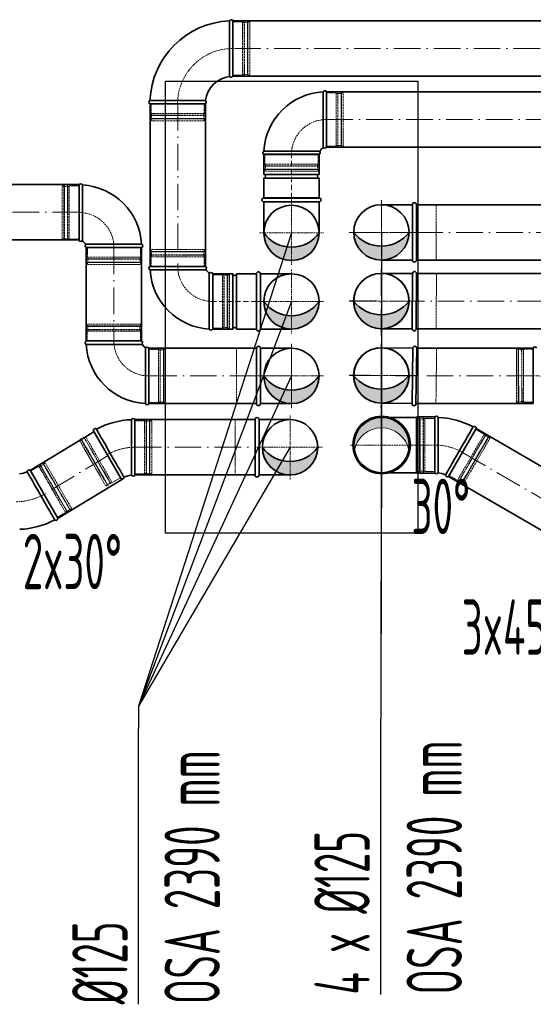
# Model space of a CAD drawing. Header units: millimetres. Extents: x -118717 to 8962, y 22910 to 145283.
# Tile 137 of 193: x -47456 to -46295, y 68193 to 70416. Entities that reach past the tile are written whole.
import ezdxf

# ---------------------------------------------------------------- set-up
doc = ezdxf.new("R2010")
doc.units = ezdxf.units.MM
for name, pattern in [('ACAD_ISO02W100', [15, 12, -3]), ('ACAD_ISO10W100', [18, 12, -3, 0, -3]), ('phl_thick', [0])]:
    doc.linetypes.add(name, pattern=pattern)
for name, color, linetype, lineweight in [('VZT_01 SUP (PŘÍVOD) - OBRYS', 5, 'Continuous', 35), ('VZT_02 SUP (PŘÍVOD) - OSA', 5, 'ACAD_ISO10W100', 5), ('VZT_05 ETA (ODVOD) - OBRYS', 6, 'Continuous', 35), ('VZT_06 ETA (ODVOD) - OSA', 6, 'ACAD_ISO10W100', 5), ('VZT_60_KOTY - DIMENZE', 7, 'Continuous', 5)]:
    doc.layers.add(name, color=color, linetype=linetype, lineweight=lineweight)
doc.layers.add('VZT_03 SUP (PŘÍVOD) - NETISK', color=8, linetype='ACAD_ISO02W100', lineweight=5, plot=False)
doc.layers.add('VZT_07 ETA (ODVOD) - NETISK', color=8, linetype='ACAD_ISO02W100', lineweight=5, plot=False)
doc.styles.add('EVORA_125', font='isocp.shx', dxfattribs={"width": 0.6, "height": 125})

msp = doc.modelspace()

# ---------------------------------------------------------------- hatches: boundary and pattern name
at = {"layer": 'VZT_01 SUP (PŘÍVOD) - OBRYS'}
h = msp.add_hatch(color=256, dxfattribs=at)
h.dxf.hatch_style = 1
h.paths.add_polyline_path([(-46779.1, 69934.7, -0.242708), (-46841.6, 69902.4), (-46841.6, 69872.2, 0.414214)])
h.paths.add_polyline_path([(-46841.6, 69872.2), (-46841.6, 69902.4, -0.242708), (-46904.1, 69934.7, 0.414214)])
h = msp.add_hatch(color=256, dxfattribs=at)
h.dxf.hatch_style = 1
h.paths.add_polyline_path([(-46575.9, 69935.7, -0.233094), (-46638.1, 69904.7), (-46638.1, 69873.2, 0.412533)])
h.paths.add_polyline_path([(-46638.4, 69873.2, 0.001435), (-46638.1, 69873.2), (-46638.1, 69904.7, -0.235167), (-46700.9, 69935.7, 0.414214)])
at = {"layer": 'VZT_01 SUP (PŘÍVOD) - OBRYS', "lineweight": 5}
h = msp.add_hatch(color=256, dxfattribs=at)
h.dxf.hatch_style = 1
h.paths.add_polyline_path([(-46638, 69518.2, 0.470601), (-46699.4, 69444, -0.82717), (-46576.6, 69444, 0.470601)])
at = {"layer": 'VZT_01 SUP (PŘÍVOD) - OBRYS'}
h = msp.add_hatch(color=256, dxfattribs=at)
h.dxf.hatch_style = 1
h.paths.add_polyline_path([(-46782.3, 69450.6, -0.242708), (-46844.8, 69418.4), (-46844.8, 69388.1, 0.414214)])
h.paths.add_polyline_path([(-46844.8, 69388.1), (-46844.8, 69418.4, -0.242708), (-46907.3, 69450.6, 0.414214)])
at = {"layer": 'VZT_05 ETA (ODVOD) - OBRYS'}
h = msp.add_hatch(color=256, dxfattribs=at)
h.dxf.hatch_style = 1
h.paths.add_polyline_path([(-46904.1, 69779.8, 0.242708), (-46841.6, 69747.6), (-46841.6, 69717.3, -0.414214)])
h.paths.add_polyline_path([(-46841.6, 69717.3), (-46841.6, 69747.6, 0.242708), (-46779.1, 69779.8, -0.414214)])
h = msp.add_hatch(color=256, dxfattribs=at)
h.dxf.hatch_style = 1
h.paths.add_polyline_path([(-46576.1, 69780.8, -0.233094), (-46638.3, 69749.9), (-46638.3, 69718.4, 0.412533)])
h.paths.add_polyline_path([(-46638.6, 69718.3, 0.001435), (-46638.3, 69718.4), (-46638.3, 69749.9, -0.235167), (-46701.1, 69780.8, 0.414214)])
h = msp.add_hatch(color=256, dxfattribs=at)
h.dxf.hatch_style = 1
h.paths.add_polyline_path([(-46904.1, 69611.6, 0.242708), (-46841.6, 69579.4), (-46841.6, 69549.1, -0.414214)])
h.paths.add_polyline_path([(-46841.6, 69549.1), (-46841.6, 69579.4, 0.242708), (-46779.1, 69611.6, -0.414214)])
h = msp.add_hatch(color=256, dxfattribs=at)
h.dxf.hatch_style = 1
h.paths.add_polyline_path([(-46576.3, 69612.7, -0.233094), (-46638.5, 69581.7), (-46638.5, 69550.2, 0.412533)])
h.paths.add_polyline_path([(-46638.8, 69550.2, 0.001435), (-46638.5, 69550.2), (-46638.5, 69581.7, -0.235167), (-46701.3, 69612.7, 0.414214)])

# ---------------------------------------------------------------- linework, layer by layer
for p, q in [((-47126, 70277), (-46556, 70277)), ((-47126, 69257), (-47126, 70277)), ((-46556, 70277), (-46556, 69257)), ((-46556, 69257), (-47126, 69257))]:
    msp.add_line(p, q)
at = {"layer": 'VZT_01 SUP (PŘÍVOD) - OBRYS'}
for p, q in [((-46770.3, 70128.1), (-46770.3, 70253.1)), ((-46762.6, 70128.1), (-46762.6, 70253.1)), ((-46779.1, 70119.3), (-46904.1, 70119.3)), ((-46779.1, 70112), (-46904.1, 70112)), ((-46904.1, 70066.5), (-46904.1, 70112)), ((-46779.1, 70111.6), (-46904.1, 70111.6)), ((-46779.1, 70066.5), (-46779.1, 70112)), ((-46779.1, 70066.5), (-46904.1, 70066.5)), ((-46779.1, 70058.5), (-46904.1, 70058.5)), ((-46904.1, 70013), (-46904.1, 70058.5)), ((-46779.1, 70013), (-46779.1, 70058.5)), ((-46779.1, 70013), (-46904.1, 70013)), ((-47195.4, 69388.1), (-47195.4, 69513.1)), ((-46559, 69518.2), (-46620.1, 69518.2)), ((-46559, 69518.2), (-46559, 69393.2)), ((-46518, 69519.2), (-46558, 69519.2)), ((-46518, 69519.2), (-46518, 69392.2)), ((-46518, 69393.2), (-46518, 69518.2)), ((-47289.2, 69488), (-47226.7, 69379.7)), ((-46424.3, 69493.1), (-46486.8, 69384.9)), ((-47369.6, 69290.3), (-47432.1, 69398.6)), ((-46620.1, 69393.2), (-46559, 69393.2)), ((-46518, 69392.2), (-46558, 69392.2))]:
    msp.add_line(p, q, dxfattribs=at)
for points in [[(-45765.8, 70253.1), (-46762.6, 70253.1)], [(-45765.8, 70128.1), (-46762.6, 70128.1)], [(-46904.1, 70013.7), (-46779.1, 70013.7)], [(-46904.1, 70004.7), (-46779.1, 70004.7)], [(-46904.1, 70004.7), (-46904.1, 69934.7)], [(-46779.1, 70004.7), (-46779.1, 69934.7)], [(-46568.4, 69998.2), (-46638.4, 69998.2)], [(-46568.4, 69998.2), (-46568.4, 69873.2)], [(-45863.8, 69998.2), (-46559.4, 69998.2)], [(-46559.4, 69998.2), (-46559.4, 69873.2)], [(-46568.4, 69873.2), (-46638.4, 69873.2)], [(-45863.8, 69873.2), (-46559.4, 69873.2)], [(-46923.8, 69513.1), (-47195.4, 69513.1)], [(-46923.8, 69388.1), (-46923.8, 69513.1)], [(-46914.8, 69388.1), (-46914.8, 69513.1)], [(-46914.8, 69513.1), (-46844.8, 69513.1)], [(-46199.1, 69362.3), (-46424.1, 69493)], [(-47433.7, 69397.6), (-47287.9, 69485.8)], [(-47369, 69290.7), (-47223.2, 69378.9)], [(-46923.8, 69388.1), (-47195.4, 69388.1)], [(-46914.8, 69388.1), (-46844.8, 69388.1)], [(-46261.9, 69254.2), (-46486.9, 69384.9)]]:
    msp.add_lwpolyline(points, dxfattribs=at)
for centre, radius in [((-46638.4, 69935.7), 62.5), ((-46638, 69455.7), 65), ((-46638, 69455.7), 62.5)]:
    msp.add_circle(centre, radius, dxfattribs=at)
for centre, radius, start, end in [((-46762.6, 70111.6), 141.5, 93.1369, 176.8631), ((-46766.4, 70251.5), 4.17, 23.4678, 159.6691), ((-46902.4, 70115.5), 4.17, 110.3309, 246.5322), ((-46780.8, 70115.5), 4.17, 293.4678, 66.5322), ((-46762.6, 70111.6), 16.5, 113.8093, 156.1907), ((-46766.4, 70129.8), 4.17, 203.4678, 336.5322), ((-46904.1, 70062.5), 4, 270, 90), ((-46779.1, 70062.5), 4, 90, 270), ((-46904.1, 70009.2), 4.5, 90, 270), ((-46779.1, 70009.2), 4.5, 270, 90), ((-46563.9, 69998.2), 4.5, 0, 180), ((-46841.6, 69934.7), 62.5, 0, 180), ((-46638.4, 69935.7), 62.5, 90, 270), ((-46638.4, 69935.7), 62.5, 270, 90), ((-46841.6, 69979.1), 76.7, 215.4307, 324.5693), ((-46841.6, 69934.7), 62.5, 180, 0), ((-46638.4, 69983.3), 78.6, 217.2907, 322.7093), ((-46563.9, 69873.2), 4.5, 180, 0), ((-47195.4, 69325.6), 187.5, 92.3607, 117.6393), ((-47199.2, 69511.4), 4.17, 23.4678, 158.8928), ((-46919.3, 69513.1), 4.5, 0, 180), ((-46844.8, 69450.6), 62.5, 90, 270), ((-46844.8, 69450.6), 62.5, 270, 90), ((-46558, 69518.2), 1, 90, 180), ((-46514.2, 69516.6), 4.17, 21.1072, 156.5322), ((-46518, 69330.7), 187.5, 62.3607, 87.6393), ((-47285, 69488.5), 4.17, 51.1072, 186.5322), ((-46428.4, 69493.6), 4.17, 353.4678, 128.8928), ((-46844.8, 69495.1), 76.7, 215.4307, 324.5693), ((-47434.6, 69395.2), 4.17, 53.4678, 179.7019), ((-47463.3, 69452.7), 62.5, 276.8302, 293.1698), ((-47224.2, 69383.1), 4.17, 233.4678, 359.7019), ((-47195.4, 69325.6), 62.5, 96.8302, 113.1698), ((-47199.2, 69389.8), 4.17, 210.2981, 336.5322), ((-46919.3, 69388.1), 4.5, 180, 0), ((-46558, 69393.2), 1, 180, 270), ((-46514.2, 69394.9), 4.17, 203.4678, 329.7019), ((-46518, 69330.7), 62.5, 66.8302, 83.1698), ((-46489.3, 69388.2), 4.17, 180.2981, 306.5322), ((-47373.7, 69289.8), 4.17, 231.1072, 6.5322), ((-47463.3, 69452.7), 187.5, 272.3607, 297.6393)]:
    msp.add_arc(centre, radius, start, end, dxfattribs=at)
at = {"layer": 'VZT_01 SUP (PŘÍVOD) - OBRYS', "lineweight": 5}
msp.add_arc((-46638, 69432.3), 62.5, 10.8069, 169.1931, dxfattribs=at)
at = {"layer": 'VZT_01 SUP (PŘÍVOD) - OBRYS'}
for points, knots in [([(-47202.8, 69387.7), (-47202.8, 69387.7), (-47202.9, 69389.1), (-47202.9, 69394.7), (-47202.9, 69399), (-47203, 69410.1), (-47203, 69416.8), (-47203, 69431.6), (-47203.1, 69439.7), (-47203.1, 69456), (-47203.1, 69464.2), (-47203.1, 69479.5), (-47203.1, 69486.5), (-47203.1, 69498.6), (-47203.1, 69503.5), (-47203.1, 69508.9), (-47203.1, 69510.4), (-47203.1, 69512.4), (-47203.1, 69513), (-47203.1, 69513)], [197.169832, 197.169832, 197.169832, 197.169832, 219.953018, 219.953018, 244.236959, 244.236959, 268.720867, 268.720867, 293.267785, 293.267785, 317.778333, 317.778333, 342.238473, 342.238473, 366.661909, 366.661909, 380.474614, 380.474614, 394.287036, 394.287036, 394.287036, 394.287036]), ([(-46510.6, 69392.8), (-46510.6, 69392.8), (-46510.6, 69394.2), (-46510.5, 69399.8), (-46510.5, 69404.1), (-46510.5, 69415.2), (-46510.4, 69421.9), (-46510.4, 69436.8), (-46510.4, 69444.8), (-46510.4, 69461.1), (-46510.4, 69469.3), (-46510.3, 69484.6), (-46510.3, 69491.7), (-46510.3, 69503.7), (-46510.3, 69508.6), (-46510.3, 69514), (-46510.3, 69515.6), (-46510.3, 69517.6), (-46510.3, 69518.1), (-46510.3, 69518.1)], [197.169832, 197.169832, 197.169832, 197.169832, 219.953018, 219.953018, 244.236959, 244.236959, 268.720867, 268.720867, 293.267785, 293.267785, 317.778333, 317.778333, 342.238473, 342.238473, 366.661909, 366.661909, 380.474614, 380.474614, 394.287036, 394.287036, 394.287036, 394.287036]), ([(-47282.4, 69491.7), (-47282.4, 69491.7), (-47281.6, 69490.3), (-47278.5, 69485), (-47276.3, 69481.1), (-47270.5, 69471.2), (-47267.2, 69465.3), (-47259.7, 69452.3), (-47255.7, 69445.3), (-47247.5, 69431.2), (-47243.5, 69424.1), (-47235.9, 69410.9), (-47232.5, 69404.9), (-47226.6, 69394.7), (-47224.2, 69390.5), (-47221, 69384.8), (-47220.1, 69383.3), (-47220, 69383.1), (-47220, 69383.1), (-47220, 69383.1)], [0, 0, 0, 0, 24.396142, 24.396142, 48.799904, 48.799904, 73.223471, 73.223471, 97.679293, 97.679293, 122.177651, 122.177651, 146.719707, 146.719707, 171.27206, 171.27206, 195.711875, 195.711875, 197.169845, 197.169845, 197.169845, 197.169845]), ([(-46431, 69496.8), (-46431, 69496.8), (-46431.8, 69495.5), (-46434.9, 69490.1), (-46437.2, 69486.2), (-46442.9, 69476.3), (-46446.3, 69470.4), (-46453.8, 69457.4), (-46457.8, 69450.4), (-46465.9, 69436.3), (-46470, 69429.3), (-46477.5, 69416.1), (-46481, 69410), (-46486.9, 69399.8), (-46489.2, 69395.7), (-46492.5, 69389.9), (-46493.3, 69388.4), (-46493.4, 69388.2), (-46493.4, 69388.2), (-46493.4, 69388.2)], [0, 0, 0, 0, 24.396142, 24.396142, 48.799904, 48.799904, 73.223471, 73.223471, 97.679293, 97.679293, 122.177651, 122.177651, 146.719707, 146.719707, 171.27206, 171.27206, 195.711875, 195.711875, 197.169845, 197.169845, 197.169845, 197.169845]), ([(-47376.3, 69286.6), (-47376.3, 69286.6), (-47377.1, 69288), (-47380.2, 69293.3), (-47382.5, 69297.2), (-47388.2, 69307.2), (-47391.6, 69313), (-47399.1, 69326), (-47403.1, 69333), (-47411.2, 69347.2), (-47415.3, 69354.2), (-47422.8, 69367.4), (-47426.3, 69373.4), (-47432.1, 69383.7), (-47434.5, 69387.8), (-47437.7, 69393.5), (-47438.6, 69395.1), (-47438.7, 69395.2), (-47438.7, 69395.2), (-47438.7, 69395.2)], [0, 0, 0, 0, 24.396142, 24.396142, 48.799904, 48.799904, 73.223471, 73.223471, 97.679293, 97.679293, 122.177651, 122.177651, 146.719707, 146.719707, 171.27206, 171.27206, 195.711875, 195.711875, 197.169845, 197.169845, 197.169845, 197.169845])]:
    msp.add_open_spline(points, degree=3, knots=knots, dxfattribs=at)
at = {"layer": 'VZT_02 SUP (PŘÍVOD) - OSA', "ltscale": 0.3}
for p in [(-46638, 69525.7), (-46708, 69455.7), (-46638, 69385.7), (-46518, 69455.7)]:
    msp.add_line(p, (-46638, 69455.7), dxfattribs=at)
for points in [[(-46762.6, 70190.6), (-46762.6, 70190.6, 0.414214), (-46841.6, 70111.6), (-46841.6, 70111.6)], [(-47195.4, 69450.6), (-47195.4, 69450.6, 0.131652), (-47257.9, 69433.9, 0.131652)], [(-46518, 69455.7), (-46518, 69455.7, -0.131652), (-46455.5, 69439, -0.131652)], [(-47463.3, 69327.7), (-47463.3, 69327.7, 0.131652), (-47400.8, 69344.4, 0.131652)]]:
    msp.add_lwpolyline(points, format="xyb", dxfattribs=at)
at = {"layer": 'VZT_02 SUP (PŘÍVOD) - OSA', "ltscale": 5}
for points in [[(-46762.6, 70190.6), (-45765.8, 70190.6)], [(-46638.4, 69857.6), (-46638.4, 70013.8)], [(-46560.3, 69935.7), (-46716.5, 69935.7)], [(-46559.4, 69935.7), (-45863.8, 69935.7)], [(-47195.4, 69450.6), (-46923.8, 69450.6)], [(-47255.6, 69432.4), (-47401.4, 69344.1)], [(-46455.5, 69439), (-46230.5, 69308.2)]]:
    msp.add_lwpolyline(points, dxfattribs=at)
at = {"layer": 'VZT_02 SUP (PŘÍVOD) - OSA'}
msp.add_lwpolyline([(-46841.6, 70013), (-46841.6, 70112)], dxfattribs=at)
at = {"layer": 'VZT_02 SUP (PŘÍVOD) - OSA', "ltscale": 0.3}
for points in [[(-46841.6, 69934.7), (-46841.6, 70013.7)], [(-46638.4, 70008.2), (-46638.4, 69935.7)], [(-46914.1, 69934.7), (-46841.6, 69934.7)], [(-46841.6, 69862.2), (-46841.6, 69934.7)], [(-46841.6, 69934.7), (-46769.1, 69934.7)], [(-46710.9, 69935.7), (-46638.4, 69935.7)], [(-46638.4, 69935.7), (-46559.4, 69935.7)], [(-46638.4, 69935.7), (-46638.4, 69863.2)], [(-46844.8, 69450.6), (-46844.8, 69523.1)], [(-46844.8, 69450.6), (-46923.8, 69450.6)], [(-46772.3, 69450.6), (-46844.8, 69450.6)], [(-46844.8, 69378.1), (-46844.8, 69450.6)]]:
    msp.add_lwpolyline(points, dxfattribs=at)
at = {"layer": 'VZT_03 SUP (PŘÍVOD) - NETISK', "ltscale": 0.4}
for p, q in [((-46740.6, 70250.6), (-46762.6, 70250.6)), ((-46740.6, 70130.6), (-46740.6, 70250.6)), ((-46737.1, 70249.6), (-46740.6, 70249.6)), ((-46737.1, 70129.6), (-46737.1, 70251.6)), ((-46736.6, 70251.6), (-46737.1, 70251.6)), ((-46736.6, 70129.6), (-46736.6, 70251.6)), ((-46729.6, 70249.6), (-46736.6, 70249.6)), ((-46729.6, 70129.6), (-46729.6, 70251.6)), ((-46729.1, 70251.6), (-46729.6, 70251.6)), ((-46729.1, 70129.6), (-46729.1, 70251.6)), ((-46728.6, 70249.6), (-46729.1, 70249.6)), ((-46728.6, 70130.6), (-46728.6, 70250.6)), ((-46724.6, 70250.6), (-46728.6, 70250.6)), ((-46724.6, 70130.6), (-46724.6, 70250.6)), ((-46901.6, 70111.6), (-46901.6, 70089.6)), ((-46781.6, 70111.6), (-46781.6, 70089.6)), ((-46740.6, 70130.6), (-46762.6, 70130.6)), ((-46737.1, 70131.6), (-46740.6, 70131.6)), ((-46736.6, 70129.6), (-46737.1, 70129.6)), ((-46729.6, 70131.6), (-46736.6, 70131.6)), ((-46729.1, 70129.6), (-46729.6, 70129.6)), ((-46728.6, 70131.6), (-46729.1, 70131.6)), ((-46724.6, 70130.6), (-46728.6, 70130.6)), ((-46781.6, 70089.6), (-46901.6, 70089.6)), ((-46900.6, 70089.6), (-46900.6, 70086.1)), ((-46782.6, 70089.6), (-46782.6, 70086.1)), ((-46780.6, 70086.1), (-46902.6, 70086.1)), ((-46902.6, 70086.1), (-46902.6, 70085.6)), ((-46780.6, 70085.6), (-46902.6, 70085.6)), ((-46780.6, 70078.6), (-46902.6, 70078.6)), ((-46902.6, 70078.6), (-46902.6, 70078.1)), ((-46780.6, 70078.1), (-46902.6, 70078.1)), ((-46781.6, 70077.6), (-46901.6, 70077.6)), ((-46901.6, 70077.6), (-46901.6, 70073.6)), ((-46781.6, 70073.6), (-46901.6, 70073.6)), ((-46900.6, 70085.6), (-46900.6, 70078.6)), ((-46900.6, 70078.1), (-46900.6, 70077.6)), ((-46782.6, 70085.6), (-46782.6, 70078.6)), ((-46782.6, 70078.1), (-46782.6, 70077.6)), ((-46781.6, 70077.6), (-46781.6, 70073.6)), ((-46780.6, 70086.1), (-46780.6, 70085.6)), ((-46780.6, 70078.6), (-46780.6, 70078.1)), ((-47195.4, 69510.6), (-47173.4, 69510.6)), ((-47173.4, 69390.6), (-47173.4, 69510.6)), ((-47169.9, 69389.6), (-47169.9, 69511.6)), ((-47169.9, 69511.6), (-47169.4, 69511.6)), ((-47169.4, 69389.6), (-47169.4, 69511.6)), ((-47162.4, 69389.6), (-47162.4, 69511.6)), ((-47162.4, 69511.6), (-47161.9, 69511.6)), ((-47161.9, 69389.6), (-47161.9, 69511.6)), ((-47161.4, 69390.6), (-47161.4, 69510.6)), ((-47161.4, 69510.6), (-47157.4, 69510.6)), ((-47157.4, 69390.6), (-47157.4, 69510.6)), ((-46556, 69395.7), (-46556, 69515.7)), ((-46552, 69515.7), (-46556, 69515.7)), ((-46552, 69395.7), (-46552, 69515.7)), ((-46551.5, 69514.7), (-46552, 69514.7)), ((-46551.5, 69394.7), (-46551.5, 69516.7)), ((-46551, 69516.7), (-46551.5, 69516.7)), ((-46551, 69394.7), (-46551, 69516.7)), ((-46544, 69514.7), (-46551, 69514.7)), ((-46544, 69394.7), (-46544, 69516.7)), ((-46543.5, 69516.7), (-46544, 69516.7)), ((-46543.5, 69394.7), (-46543.5, 69516.7)), ((-46540, 69514.7), (-46543.5, 69514.7)), ((-46540, 69395.7), (-46540, 69515.7)), ((-46518, 69515.7), (-46540, 69515.7)), ((-47173.4, 69509.6), (-47169.9, 69509.6)), ((-47169.4, 69509.6), (-47162.4, 69509.6)), ((-47161.9, 69509.6), (-47161.4, 69509.6)), ((-46425.5, 69491), (-46406.5, 69480)), ((-47317.4, 69468.8), (-47320.8, 69466.8)), ((-47320.8, 69466.8), (-47260.8, 69362.9)), ((-47317, 69470.2), (-47317.4, 69469.9)), ((-47317.4, 69469.9), (-47256.4, 69364.3)), ((-47317.4, 69468.8), (-47257.4, 69364.9)), ((-47317, 69470.2), (-47256, 69364.5)), ((-47316.4, 69468.2), (-47316.9, 69468)), ((-47309.9, 69472), (-47316, 69468.5)), ((-47310.5, 69473.9), (-47310.9, 69473.7)), ((-47310.9, 69473.7), (-47249.9, 69368)), ((-47310.5, 69473.9), (-47249.5, 69368.3)), ((-47306.5, 69474), (-47309.5, 69472.2)), ((-47287.9, 69485.8), (-47307, 69474.8)), ((-47307, 69474.8), (-47247, 69370.9)), ((-46406.5, 69480), (-46466.5, 69376)), ((-46402.9, 69479.1), (-46463.9, 69373.4)), ((-46402.5, 69478.8), (-46463.5, 69373.2)), ((-46396.5, 69475.3), (-46457.5, 69369.7)), ((-46396, 69475.1), (-46457, 69369.4)), ((-46396.1, 69474), (-46456.1, 69370)), ((-46392.6, 69472), (-46452.6, 69368)), ((-46407, 69479.1), (-46403.9, 69477.3)), ((-46403.5, 69477.1), (-46397.5, 69473.6)), ((-46402.9, 69479.1), (-46402.5, 69478.8)), ((-46397, 69473.3), (-46396.6, 69473.1)), ((-46396.5, 69475.3), (-46396, 69475.1)), ((-46396.1, 69474), (-46392.6, 69472)), ((-47430.8, 69396.4), (-47411.8, 69407.4)), ((-47351.8, 69303.5), (-47411.8, 69407.4)), ((-47411.3, 69406.5), (-47408.2, 69408.3)), ((-47409.2, 69410), (-47408.8, 69410.3)), ((-47348.2, 69304.4), (-47409.2, 69410)), ((-47347.8, 69304.6), (-47408.8, 69410.3)), ((-47407.8, 69408.5), (-47401.7, 69412)), ((-47402.7, 69413.8), (-47402.3, 69414)), ((-47341.7, 69308.1), (-47402.7, 69413.8)), ((-47341.3, 69308.4), (-47402.3, 69414)), ((-47401.4, 69413.4), (-47397.9, 69415.4)), ((-47341.4, 69309.5), (-47401.4, 69413.4)), ((-47401.3, 69412.3), (-47400.9, 69412.5)), ((-47337.9, 69311.5), (-47397.9, 69415.4)), ((-47227.9, 69381.9), (-47247, 69370.9)), ((-47195.4, 69390.6), (-47173.4, 69390.6)), ((-47173.4, 69391.6), (-47169.9, 69391.6)), ((-47169.9, 69389.6), (-47169.4, 69389.6)), ((-47169.4, 69391.6), (-47162.4, 69391.6)), ((-47162.4, 69389.6), (-47161.9, 69389.6)), ((-47161.9, 69391.6), (-47161.4, 69391.6)), ((-47161.4, 69390.6), (-47157.4, 69390.6)), ((-46552, 69395.7), (-46556, 69395.7)), ((-46551.5, 69396.7), (-46552, 69396.7)), ((-46551, 69394.7), (-46551.5, 69394.7)), ((-46544, 69396.7), (-46551, 69396.7)), ((-46543.5, 69394.7), (-46544, 69394.7)), ((-46540, 69396.7), (-46543.5, 69396.7)), ((-46518, 69395.7), (-46540, 69395.7)), ((-46485.5, 69387), (-46466.5, 69376)), ((-46466, 69376.9), (-46462.9, 69375.1)), ((-47257.4, 69364.9), (-47260.8, 69362.9)), ((-47257.4, 69366), (-47257.9, 69365.8)), ((-47250.9, 69369.8), (-47257, 69366.3)), ((-47256, 69364.5), (-47256.4, 69364.3)), ((-47247.5, 69371.8), (-47250.5, 69370)), ((-47249.5, 69368.3), (-47249.9, 69368)), ((-46463.9, 69373.4), (-46463.5, 69373.2)), ((-46462.5, 69374.9), (-46456.5, 69371.4)), ((-46457.5, 69369.7), (-46457, 69369.4)), ((-46456.1, 69370), (-46452.6, 69368)), ((-46456, 69371.1), (-46455.6, 69370.9)), ((-47348.8, 69306.4), (-47342.7, 69309.9)), ((-47342.3, 69310.1), (-47341.9, 69310.4)), ((-47341.4, 69309.5), (-47337.9, 69311.5)), ((-47370.8, 69292.5), (-47351.8, 69303.5)), ((-47352.3, 69304.4), (-47349.2, 69306.1)), ((-47348.2, 69304.4), (-47347.8, 69304.6)), ((-47341.7, 69308.1), (-47341.3, 69308.4))]:
    msp.add_line(p, q, dxfattribs=at)
for points in [[(-46904.1, 70013.7), (-46904.1, 70058.7), (-46779.1, 70058.7), (-46779.1, 70013.7)], [(-46559.4, 69998.2), (-46514.4, 69998.2), (-46514.4, 69873.2), (-46559.4, 69873.2)], [(-46923.8, 69388.1), (-46968.8, 69388.1), (-46968.8, 69513.1), (-46923.8, 69513.1)]]:
    msp.add_lwpolyline(points, dxfattribs=at)
at = {"layer": 'VZT_05 ETA (ODVOD) - OBRYS'}
for p, q in [((-46973.9, 70413.4), (-46973.9, 70288.4)), ((-47036.4, 70225.9), (-47161.4, 70225.9)), ((-47321.5, 69918), (-47321.5, 70043)), ((-47313.9, 69918), (-47313.9, 70043)), ((-47305, 69909.1), (-47180, 69909.1)), ((-47305, 69901.5), (-47180, 69901.5)), ((-47036.1, 69858.8), (-47161.1, 69858.8)), ((-47036.1, 69851.2), (-47161.1, 69851.2)), ((-47027.3, 69842.3), (-47027.3, 69717.3)), ((-47019.6, 69842.3), (-47019.6, 69717.3)), ((-46974.1, 69842.3), (-47019.6, 69842.3)), ((-47019.6, 69842.3), (-47019.6, 69717.3)), ((-46974.1, 69842.3), (-46974.1, 69717.3)), ((-46966.1, 69842.3), (-46966.1, 69717.3)), ((-46920.6, 69842.3), (-46966.1, 69842.3)), ((-46920.6, 69842.3), (-46920.6, 69717.3)), ((-46974.1, 69717.3), (-47019.6, 69717.3)), ((-46920.6, 69717.3), (-46966.1, 69717.3)), ((-47180.4, 69690.6), (-47305.4, 69690.6)), ((-47180.4, 69683), (-47305.4, 69683)), ((-47171.6, 69674.1), (-47171.6, 69549.1)), ((-47163.9, 69674.1), (-47163.9, 69549.1)), ((-46295.2, 69549.8), (-46295.6, 69674.8))]:
    msp.add_line(p, q, dxfattribs=at)
for points in [[(-46973.9, 70413.4), (-45468.9, 70413.4)], [(-46973.9, 70288.4), (-45468.9, 70288.4)], [(-47161.1, 69858.8), (-47161.1, 70225.9)], [(-47036.1, 69858.8), (-47036.1, 70225.9)], [(-48305.5, 70043.8), (-47321.5, 70043.8)], [(-48305.5, 69918.8), (-47321.5, 69918.8)], [(-47305.4, 69690.6), (-47305.4, 69901.5)], [(-47180.4, 69690.6), (-47180.4, 69901.5)], [(-46568.1, 69843), (-46638.1, 69843.3)], [(-46920.6, 69842.3), (-46920.6, 69717.3)], [(-46911.6, 69842.3), (-46911.6, 69717.3)], [(-46911.6, 69842.3), (-46841.6, 69842.3)], [(-46568.7, 69718), (-46568.1, 69843)], [(-46559.7, 69718), (-46559.1, 69843)], [(-46559.4, 69843), (-46181, 69843)], [(-46911.6, 69717.3), (-46841.6, 69717.3)], [(-46568.7, 69718), (-46638.7, 69718.3)], [(-46559.4, 69718), (-46181, 69718)], [(-47163.9, 69674.1), (-46920.6, 69674.1)], [(-46920.6, 69674.1), (-46920.6, 69549.1)], [(-46911.6, 69674.1), (-46911.6, 69549.1)], [(-46911.6, 69674.1), (-46841.6, 69674.1)], [(-46567.6, 69674.2), (-46637.6, 69675.1)], [(-46569.3, 69549.2), (-46567.6, 69674.2)], [(-46560.3, 69549.1), (-46558.6, 69674.1)], [(-46559.4, 69674.1), (-46295.9, 69674.1)], [(-47163.9, 69549.1), (-46920.6, 69549.1)], [(-46911.6, 69549.1), (-46841.6, 69549.1)], [(-46569.3, 69549.2), (-46639.3, 69550.2)], [(-46559.4, 69549.1), (-46295.9, 69549.1)]]:
    msp.add_lwpolyline(points, dxfattribs=at)
for centre in [(-46638.6, 69780.8), (-46638.8, 69612.7)]:
    msp.add_circle(centre, 62.5, dxfattribs=at)
for centre, radius, start, end in [((-46973.9, 70225.9), 187.5, 92.3607, 177.6393), ((-46977.7, 70411.8), 4.17, 23.4678, 158.8928), ((-46973.9, 70225.9), 62.5, 96.8302, 173.1698), ((-46977.7, 70290.1), 4.17, 210.2981, 336.5322), ((-47159.7, 70229.8), 4.17, 111.1072, 246.5322), ((-47038.1, 70229.8), 4.17, 293.4678, 59.7019), ((-47317.7, 70041.3), 4.17, 20.3309, 156.5322), ((-47321.5, 69901.5), 141.5, 3.1369, 86.8631), ((-47317.7, 69919.6), 4.17, 203.4678, 336.5322), ((-47321.5, 69901.5), 16.5, 23.8093, 66.1907), ((-47303.4, 69905.3), 4.17, 113.4678, 246.5322), ((-47181.7, 69905.3), 4.17, 293.4678, 69.6691), ((-47159.4, 69855), 4.17, 113.4678, 249.6691), ((-47019.6, 69858.8), 141.5, 183.1369, 266.8631), ((-47037.8, 69855), 4.17, 293.4678, 66.5322), ((-47019.6, 69858.8), 16.5, 203.8093, 246.1907), ((-47023.4, 69840.7), 4.17, 23.4678, 156.5322), ((-46916.1, 69842.3), 4.5, 0, 180), ((-46638.4, 69780.8), 62.5, 89.7331, 269.7331), ((-46638.4, 69780.8), 62.5, 269.7331, 89.7331), ((-46563.6, 69843), 4.5, 359.7331, 179.7331), ((-46970.1, 69842.3), 4, 180, 0), ((-46841.6, 69779.8), 62.5, 90, 270), ((-46841.6, 69779.8), 62.5, 270, 90), ((-46841.6, 69824.3), 76.7, 215.4307, 324.5693), ((-46638.6, 69828.4), 78.6, 217.2907, 322.7093), ((-47023.4, 69719), 4.17, 200.3309, 336.5322), ((-46970.1, 69717.3), 4, 0, 180), ((-46916.1, 69717.3), 4.5, 180, 0), ((-46564.2, 69718), 4.5, 179.7331, 359.7331), ((-47303.7, 69686.8), 4.17, 113.4678, 249.6691), ((-47182.1, 69686.8), 4.17, 293.4678, 66.5322), ((-47163.9, 69690.6), 141.5, 183.1369, 266.8631), ((-47163.9, 69690.6), 16.5, 203.8093, 246.1907), ((-47167.7, 69672.4), 4.17, 23.4678, 156.5322), ((-46916.1, 69674.1), 4.5, 0, 180), ((-46841.6, 69611.6), 62.5, 90, 270), ((-46841.6, 69611.6), 62.5, 270, 90), ((-46638.4, 69612.7), 62.5, 89.2075, 269.2075), ((-46638.4, 69612.7), 62.5, 269.2075, 89.2075), ((-46563.1, 69674.1), 4.5, 359.2075, 179.2075), ((-46291.8, 69673.1), 4.17, 21.2743, 156.6993), ((-46841.6, 69656.1), 76.7, 215.4307, 324.5693), ((-46638.8, 69660.3), 78.6, 217.2907, 322.7093), ((-47167.7, 69550.8), 4.17, 200.3309, 336.5322), ((-46916.1, 69549.1), 4.5, 180, 0), ((-46564.8, 69549.1), 4.5, 179.2075, 359.2075)]:
    msp.add_arc(centre, radius, start, end, dxfattribs=at)
for points, knots in [([(-46981.3, 70288), (-46981.3, 70288), (-46981.3, 70288), (-46981.3, 70288.3), (-46981.3, 70288.7), (-46981.3, 70289.7), (-46981.4, 70290.5), (-46981.4, 70293.7), (-46981.4, 70296.8), (-46981.4, 70305.7), (-46981.5, 70311.9), (-46981.5, 70326), (-46981.5, 70333.8), (-46981.6, 70350), (-46981.6, 70358.3), (-46981.6, 70374.1), (-46981.6, 70381.6), (-46981.6, 70394.8), (-46981.6, 70400.4), (-46981.6, 70407.3), (-46981.6, 70409.5), (-46981.6, 70412.5), (-46981.6, 70413.3), (-46981.6, 70413.3)], [197.067977, 197.067977, 197.067977, 197.067977, 201.792196, 201.792196, 209.190204, 209.190204, 218.040239, 218.040239, 237.760854, 237.760854, 262.206108, 262.206108, 286.831239, 286.831239, 311.323072, 311.323072, 335.946087, 335.946087, 360.704397, 360.704397, 377.088273, 377.088273, 394.105327, 394.105327, 394.105327, 394.105327]), ([(-47036, 70233.4), (-47036, 70233.4), (-47037.5, 70233.4), (-47043.7, 70233.4), (-47048.2, 70233.4), (-47059.5, 70233.5), (-47066.3, 70233.5), (-47081.4, 70233.5), (-47089.4, 70233.6), (-47105.8, 70233.6), (-47113.9, 70233.6), (-47129.1, 70233.6), (-47136, 70233.6), (-47147.8, 70233.6), (-47152.5, 70233.6), (-47159.2, 70233.6), (-47161, 70233.6), (-47161.2, 70233.6), (-47161.2, 70233.6), (-47161.2, 70233.6)], [0, 0, 0, 0, 24.235852, 24.235852, 48.531845, 48.531845, 73.024415, 73.024415, 97.570898, 97.570898, 122.078339, 122.078339, 146.53579, 146.53579, 170.957495, 170.957495, 195.359468, 195.359468, 197.168246, 197.168246, 197.168246, 197.168246])]:
    msp.add_open_spline(points, degree=3, knots=knots, dxfattribs=at)
at = {"layer": 'VZT_06 ETA (ODVOD) - OSA', "ltscale": 0.3}
for p, q in [((-46841.6, 69611.6), (-46841.6, 69684.1)), ((-46914.1, 69611.6), (-46841.6, 69611.6)), ((-46841.6, 69539.1), (-46841.6, 69611.6)), ((-46769.1, 69611.6), (-46841.6, 69611.6)), ((-46769.1, 69611.6), (-46841.6, 69611.6)), ((-46841.6, 69539.1), (-46841.6, 69611.6))]:
    msp.add_line(p, q, dxfattribs=at)
for points in [[(-47098.9, 70225.9), (-47098.9, 70225.9, -0.414214), (-46973.9, 70350.9), (-46973.9, 70350.9)], [(-47321.5, 69980.5), (-47321.5, 69980.5, -0.414214), (-47242.5, 69901.5), (-47242.5, 69901.5)], [(-47019.6, 69779.8), (-47019.6, 69779.8, -0.414214), (-47098.6, 69858.8), (-47098.6, 69858.8)], [(-47163.9, 69611.6), (-47163.9, 69611.6, -0.414214), (-47242.9, 69690.6), (-47242.9, 69690.6)], [(-46295.4, 69612.3), (-46295.4, 69612.3, -0.198912), (-46206.9, 69575.9, -0.198912)]]:
    msp.add_lwpolyline(points, format="xyb", dxfattribs=at)
at = {"layer": 'VZT_06 ETA (ODVOD) - OSA', "ltscale": 5}
for points in [[(-45468.9, 70350.9), (-46973.9, 70350.9)], [(-47098.6, 70225.9), (-47098.6, 69858.8)], [(-47321.5, 69981.3), (-48305.5, 69981.3)], [(-47242.9, 69901.5), (-47242.9, 69690.6)], [(-46638.6, 69702.7), (-46638.6, 69859)], [(-46560.5, 69780.8), (-46716.7, 69780.8)], [(-46181, 69780.5), (-46559.4, 69780.5)], [(-46638.8, 69534.5), (-46638.8, 69690.8)], [(-46920.6, 69611.6), (-47163.9, 69611.6)], [(-46560.7, 69612.7), (-46717, 69612.7)], [(-46295.9, 69611.6), (-46559.4, 69611.6)]]:
    msp.add_lwpolyline(points, dxfattribs=at)
at = {"layer": 'VZT_06 ETA (ODVOD) - OSA', "ltscale": 0.3}
for points in [[(-46841.6, 69852.3), (-46841.6, 69779.8)], [(-46638.4, 69780.8), (-46638.1, 69853.3)], [(-46841.6, 69779.8), (-46920.6, 69779.8)], [(-46769.1, 69779.8), (-46841.6, 69779.8)], [(-46841.6, 69779.8), (-46841.6, 69707.3)], [(-46710.9, 69781.2), (-46638.4, 69780.8)], [(-46638.8, 69708.3), (-46638.4, 69780.8)], [(-46638.4, 69780.8), (-46559.4, 69780.5)], [(-46841.6, 69684.1), (-46841.6, 69611.6)], [(-46638.4, 69612.7), (-46637.4, 69685.1)], [(-46841.6, 69611.6), (-46920.6, 69611.6)], [(-46769.1, 69611.6), (-46841.6, 69611.6)], [(-46841.6, 69611.6), (-46841.6, 69539.1)], [(-46710.9, 69613.7), (-46638.4, 69612.7)], [(-46639.4, 69540.2), (-46638.4, 69612.7)], [(-46638.4, 69612.7), (-46559.4, 69611.6)]]:
    msp.add_lwpolyline(points, dxfattribs=at)
at = {"layer": 'VZT_06 ETA (ODVOD) - OSA'}
msp.add_lwpolyline([(-46920.6, 69779.8), (-47019.6, 69779.8)], dxfattribs=at)
at = {"layer": 'VZT_07 ETA (ODVOD) - NETISK', "ltscale": 0.4}
for p, q in [((-46973.9, 70410.9), (-46951.9, 70410.9)), ((-46951.9, 70410.9), (-46951.9, 70290.9)), ((-46951.9, 70409.9), (-46948.4, 70409.9)), ((-46948.4, 70411.9), (-46948.4, 70289.9)), ((-46948.4, 70411.9), (-46947.9, 70411.9)), ((-46947.9, 70411.9), (-46947.9, 70289.9)), ((-46947.9, 70409.9), (-46940.9, 70409.9)), ((-46940.9, 70411.9), (-46940.9, 70289.9)), ((-46940.9, 70411.9), (-46940.4, 70411.9)), ((-46940.4, 70411.9), (-46940.4, 70289.9)), ((-46940.4, 70409.9), (-46939.9, 70409.9)), ((-46939.9, 70410.9), (-46939.9, 70290.9)), ((-46939.9, 70410.9), (-46935.9, 70410.9)), ((-46935.9, 70410.9), (-46935.9, 70290.9)), ((-46973.9, 70290.9), (-46951.9, 70290.9)), ((-46951.9, 70291.9), (-46948.4, 70291.9)), ((-46948.4, 70289.9), (-46947.9, 70289.9)), ((-46947.9, 70291.9), (-46940.9, 70291.9)), ((-46940.9, 70289.9), (-46940.4, 70289.9)), ((-46940.4, 70291.9), (-46939.9, 70291.9)), ((-46939.9, 70290.9), (-46935.9, 70290.9)), ((-47158.9, 70225.9), (-47158.9, 70203.9)), ((-47038.9, 70225.9), (-47038.9, 70203.9)), ((-47037.9, 70200.4), (-47159.9, 70200.4)), ((-47159.9, 70200.4), (-47159.9, 70199.9)), ((-47037.9, 70199.9), (-47159.9, 70199.9)), ((-47038.9, 70203.9), (-47158.9, 70203.9)), ((-47157.9, 70203.9), (-47157.9, 70200.4)), ((-47157.9, 70199.9), (-47157.9, 70192.9)), ((-47039.9, 70203.9), (-47039.9, 70200.4)), ((-47039.9, 70199.9), (-47039.9, 70192.9)), ((-47037.9, 70200.4), (-47037.9, 70199.9)), ((-47037.9, 70192.9), (-47159.9, 70192.9)), ((-47159.9, 70192.9), (-47159.9, 70192.4)), ((-47037.9, 70192.4), (-47159.9, 70192.4)), ((-47038.9, 70191.9), (-47158.9, 70191.9)), ((-47158.9, 70191.9), (-47158.9, 70187.9)), ((-47038.9, 70187.9), (-47158.9, 70187.9)), ((-47157.9, 70192.4), (-47157.9, 70191.9)), ((-47039.9, 70192.4), (-47039.9, 70191.9)), ((-47038.9, 70191.9), (-47038.9, 70187.9)), ((-47037.9, 70192.9), (-47037.9, 70192.4)), ((-47359.5, 69920.5), (-47359.5, 70040.5)), ((-47359.5, 70040.5), (-47355.5, 70040.5)), ((-47355.5, 69920.5), (-47355.5, 70040.5)), ((-47355.5, 70039.5), (-47355, 70039.5)), ((-47355, 69919.5), (-47355, 70041.5)), ((-47355, 70041.5), (-47354.5, 70041.5)), ((-47354.5, 69919.5), (-47354.5, 70041.5)), ((-47354.5, 70039.5), (-47347.5, 70039.5)), ((-47347.5, 69919.5), (-47347.5, 70041.5)), ((-47347.5, 70041.5), (-47347, 70041.5)), ((-47347, 69919.5), (-47347, 70041.5)), ((-47347, 70039.5), (-47343.5, 70039.5)), ((-47343.5, 69920.5), (-47343.5, 70040.5)), ((-47343.5, 70040.5), (-47321.5, 70040.5)), ((-47359.5, 69920.5), (-47355.5, 69920.5)), ((-47355.5, 69921.5), (-47355, 69921.5)), ((-47355, 69919.5), (-47354.5, 69919.5)), ((-47354.5, 69921.5), (-47347.5, 69921.5)), ((-47347.5, 69919.5), (-47347, 69919.5)), ((-47347, 69921.5), (-47343.5, 69921.5)), ((-47343.5, 69920.5), (-47321.5, 69920.5)), ((-47302.5, 69901.5), (-47302.5, 69879.5)), ((-47182.5, 69901.5), (-47182.5, 69879.5)), ((-47037.6, 69892.3), (-47159.6, 69892.3)), ((-47159.6, 69891.8), (-47159.6, 69892.3)), ((-47037.6, 69891.8), (-47159.6, 69891.8)), ((-47038.6, 69896.8), (-47158.6, 69896.8)), ((-47158.6, 69892.8), (-47158.6, 69896.8)), ((-47038.6, 69892.8), (-47158.6, 69892.8)), ((-47157.6, 69892.3), (-47157.6, 69892.8)), ((-47157.6, 69884.8), (-47157.6, 69891.8)), ((-47039.6, 69892.3), (-47039.6, 69892.8)), ((-47039.6, 69884.8), (-47039.6, 69891.8)), ((-47038.6, 69892.8), (-47038.6, 69896.8)), ((-47037.6, 69891.8), (-47037.6, 69892.3)), ((-47303.5, 69876), (-47181.5, 69876)), ((-47303.5, 69876), (-47303.5, 69875.5)), ((-47303.5, 69875.5), (-47181.5, 69875.5)), ((-47303.5, 69868.5), (-47181.5, 69868.5)), ((-47303.5, 69868.5), (-47303.5, 69868)), ((-47303.5, 69868), (-47181.5, 69868)), ((-47302.5, 69879.5), (-47182.5, 69879.5)), ((-47302.5, 69867.5), (-47182.5, 69867.5)), ((-47302.5, 69867.5), (-47302.5, 69863.5)), ((-47301.5, 69879.5), (-47301.5, 69876)), ((-47301.5, 69875.5), (-47301.5, 69868.5)), ((-47301.5, 69868), (-47301.5, 69867.5)), ((-47183.5, 69879.5), (-47183.5, 69876)), ((-47183.5, 69875.5), (-47183.5, 69868.5)), ((-47183.5, 69868), (-47183.5, 69867.5)), ((-47182.5, 69867.5), (-47182.5, 69863.5)), ((-47181.5, 69876), (-47181.5, 69875.5)), ((-47181.5, 69868.5), (-47181.5, 69868)), ((-47037.6, 69884.8), (-47159.6, 69884.8)), ((-47159.6, 69884.3), (-47159.6, 69884.8)), ((-47037.6, 69884.3), (-47159.6, 69884.3)), ((-47038.6, 69880.8), (-47158.6, 69880.8)), ((-47158.6, 69858.8), (-47158.6, 69880.8)), ((-47157.6, 69880.8), (-47157.6, 69884.3)), ((-47039.6, 69880.8), (-47039.6, 69884.3)), ((-47038.6, 69858.8), (-47038.6, 69880.8)), ((-47037.6, 69884.3), (-47037.6, 69884.8)), ((-47302.5, 69863.5), (-47182.5, 69863.5)), ((-46997.6, 69839.8), (-47019.6, 69839.8)), ((-46997.6, 69839.8), (-46997.6, 69719.8)), ((-46994.1, 69838.8), (-46997.6, 69838.8)), ((-46994.1, 69840.8), (-46994.1, 69718.8)), ((-46993.6, 69840.8), (-46994.1, 69840.8)), ((-46993.6, 69840.8), (-46993.6, 69718.8)), ((-46986.6, 69838.8), (-46993.6, 69838.8)), ((-46986.6, 69840.8), (-46986.6, 69718.8)), ((-46986.1, 69840.8), (-46986.6, 69840.8)), ((-46986.1, 69840.8), (-46986.1, 69718.8)), ((-46985.6, 69838.8), (-46986.1, 69838.8)), ((-46985.6, 69839.8), (-46985.6, 69719.8)), ((-46981.6, 69839.8), (-46985.6, 69839.8)), ((-46981.6, 69839.8), (-46981.6, 69719.8)), ((-47181.9, 69724.1), (-47303.9, 69724.1)), ((-47303.9, 69723.6), (-47303.9, 69724.1)), ((-47181.9, 69723.6), (-47303.9, 69723.6)), ((-47181.9, 69716.6), (-47303.9, 69716.6)), ((-47303.9, 69716.1), (-47303.9, 69716.6)), ((-47181.9, 69716.1), (-47303.9, 69716.1)), ((-47182.9, 69728.6), (-47302.9, 69728.6)), ((-47302.9, 69724.6), (-47302.9, 69728.6)), ((-47182.9, 69724.6), (-47302.9, 69724.6)), ((-47182.9, 69712.6), (-47302.9, 69712.6)), ((-47302.9, 69690.6), (-47302.9, 69712.6)), ((-47301.9, 69724.1), (-47301.9, 69724.6)), ((-47301.9, 69716.6), (-47301.9, 69723.6)), ((-47301.9, 69712.6), (-47301.9, 69716.1)), ((-47183.9, 69724.1), (-47183.9, 69724.6)), ((-47183.9, 69716.6), (-47183.9, 69723.6)), ((-47183.9, 69712.6), (-47183.9, 69716.1)), ((-47182.9, 69724.6), (-47182.9, 69728.6)), ((-47182.9, 69690.6), (-47182.9, 69712.6)), ((-47181.9, 69723.6), (-47181.9, 69724.1)), ((-47181.9, 69716.1), (-47181.9, 69716.6)), ((-46997.6, 69719.8), (-47019.6, 69719.8)), ((-46994.1, 69720.8), (-46997.6, 69720.8)), ((-46993.6, 69718.8), (-46994.1, 69718.8)), ((-46986.6, 69720.8), (-46993.6, 69720.8)), ((-46986.1, 69718.8), (-46986.6, 69718.8)), ((-46985.6, 69720.8), (-46986.1, 69720.8)), ((-46981.6, 69719.8), (-46985.6, 69719.8)), ((-47141.9, 69671.6), (-47163.9, 69671.6)), ((-47141.9, 69671.6), (-47141.9, 69551.6)), ((-47138.4, 69670.6), (-47141.9, 69670.6)), ((-47138.4, 69672.6), (-47138.4, 69550.6)), ((-47137.9, 69672.6), (-47138.4, 69672.6)), ((-47137.9, 69672.6), (-47137.9, 69550.6)), ((-47130.9, 69670.6), (-47137.9, 69670.6)), ((-47130.9, 69672.6), (-47130.9, 69550.6)), ((-47130.4, 69672.6), (-47130.9, 69672.6)), ((-47130.4, 69672.6), (-47130.4, 69550.6)), ((-47129.9, 69670.6), (-47130.4, 69670.6)), ((-47129.9, 69671.6), (-47129.9, 69551.6)), ((-47125.9, 69671.6), (-47129.9, 69671.6)), ((-47125.9, 69671.6), (-47125.9, 69551.6)), ((-46333.2, 69552.2), (-46333.6, 69672.2)), ((-46329.6, 69672.2), (-46333.6, 69672.2)), ((-46329.2, 69552.2), (-46329.6, 69672.2)), ((-46329.1, 69671.2), (-46329.6, 69671.2)), ((-46328.7, 69551.2), (-46329.1, 69673.2)), ((-46328.6, 69673.2), (-46329.1, 69673.2)), ((-46328.2, 69551.2), (-46328.6, 69673.2)), ((-46321.6, 69671.2), (-46328.6, 69671.2)), ((-46321.2, 69551.2), (-46321.6, 69673.2)), ((-46321.1, 69673.2), (-46321.6, 69673.2)), ((-46320.7, 69551.2), (-46321.1, 69673.2)), ((-46317.6, 69671.2), (-46321.1, 69671.2)), ((-46295.6, 69672.3), (-46317.6, 69672.2)), ((-46317.2, 69552.2), (-46317.6, 69672.2)), ((-47141.9, 69551.6), (-47163.9, 69551.6)), ((-47138.4, 69552.6), (-47141.9, 69552.6)), ((-47137.9, 69550.6), (-47138.4, 69550.6)), ((-47130.9, 69552.6), (-47137.9, 69552.6)), ((-47130.4, 69550.6), (-47130.9, 69550.6)), ((-47129.9, 69552.6), (-47130.4, 69552.6)), ((-47125.9, 69551.6), (-47129.9, 69551.6)), ((-46329.2, 69552.2), (-46333.2, 69552.2)), ((-46328.7, 69553.2), (-46329.2, 69553.2)), ((-46328.2, 69551.2), (-46328.7, 69551.2)), ((-46321.2, 69553.2), (-46328.2, 69553.2)), ((-46320.7, 69551.2), (-46321.2, 69551.2)), ((-46317.2, 69553.2), (-46320.7, 69553.2)), ((-46295.2, 69552.3), (-46317.2, 69552.2))]:
    msp.add_line(p, q, dxfattribs=at)
for points in [[(-46920.6, 69842.3), (-46965.6, 69842.3), (-46965.6, 69717.3), (-46920.6, 69717.3)], [(-46559.7, 69718), (-46514.7, 69717.8), (-46514.1, 69842.8), (-46559.1, 69843)], [(-46920.6, 69674.1), (-46965.6, 69674.1), (-46965.6, 69549.1), (-46920.6, 69549.1)], [(-46560.3, 69549.1), (-46515.3, 69548.4), (-46513.6, 69673.4), (-46558.6, 69674.1)]]:
    msp.add_lwpolyline(points, dxfattribs=at)
at = {"layer": 'VZT_60_KOTY - DIMENZE', "linetype": 'ByBlock', "lineweight": -2}
for p, q in [((-46639.8, 68888.1), (-46639.8, 68838.1)), ((-47186.8, 68866), (-47186.8, 68816))]:
    msp.add_line(p, q, dxfattribs=at)
for points in [[(-46841.6, 69934.7), (-47186.8, 68866)], [(-46638.4, 69935.7), (-46639.8, 68888.1)], [(-46841.6, 69779.8), (-47186.8, 68866)], [(-46638.3, 69780.8), (-46639.8, 68888.1)], [(-46841.6, 69611.6), (-47186.8, 68866)], [(-46638, 69612.6), (-46639.8, 68888.1)], [(-46844.8, 69450.6), (-47186.8, 68866)], [(-46638, 69455.7), (-46639.8, 68888.1)], [(-46639.8, 68888.1), (-46639.8, 68888.1)], [(-47186.8, 68866), (-47186.8, 68866)], [(-46639.8, 68215.1), (-46639.8, 68838.1)], [(-47186.8, 68193), (-47186.8, 68816)]]:
    msp.add_lwpolyline(points, dxfattribs=at)

# ---------------------------------------------------------------- texts
at = {"layer": 'VZT_60_KOTY - DIMENZE', "style": 'EVORA_125', "width": 0.6}
for s, p in [('30°', (-46570.2, 69254.6)), ('2x30°', (-47448.5, 69130.2)), ('3x45°', (-46457, 68982.1))]:
    msp.add_text(s, height=125, dxfattribs=at).set_placement(p)
at = {"layer": 'VZT_60_KOTY - DIMENZE', "linetype": 'phl_thick', "char_height": 125, "attachment_point": 1, "rotation": 90, "style": 'EVORA_125'}
for s, insert in [('4 x %%C125\\POSA 2390 mm', (-46789.8, 68215.1)), ('%%C125\\POSA 2390 mm', (-47336.8, 68193))]:
    msp.add_mtext(s, dxfattribs=dict(at, insert=insert))

doc.saveas('drawing.dxf')
